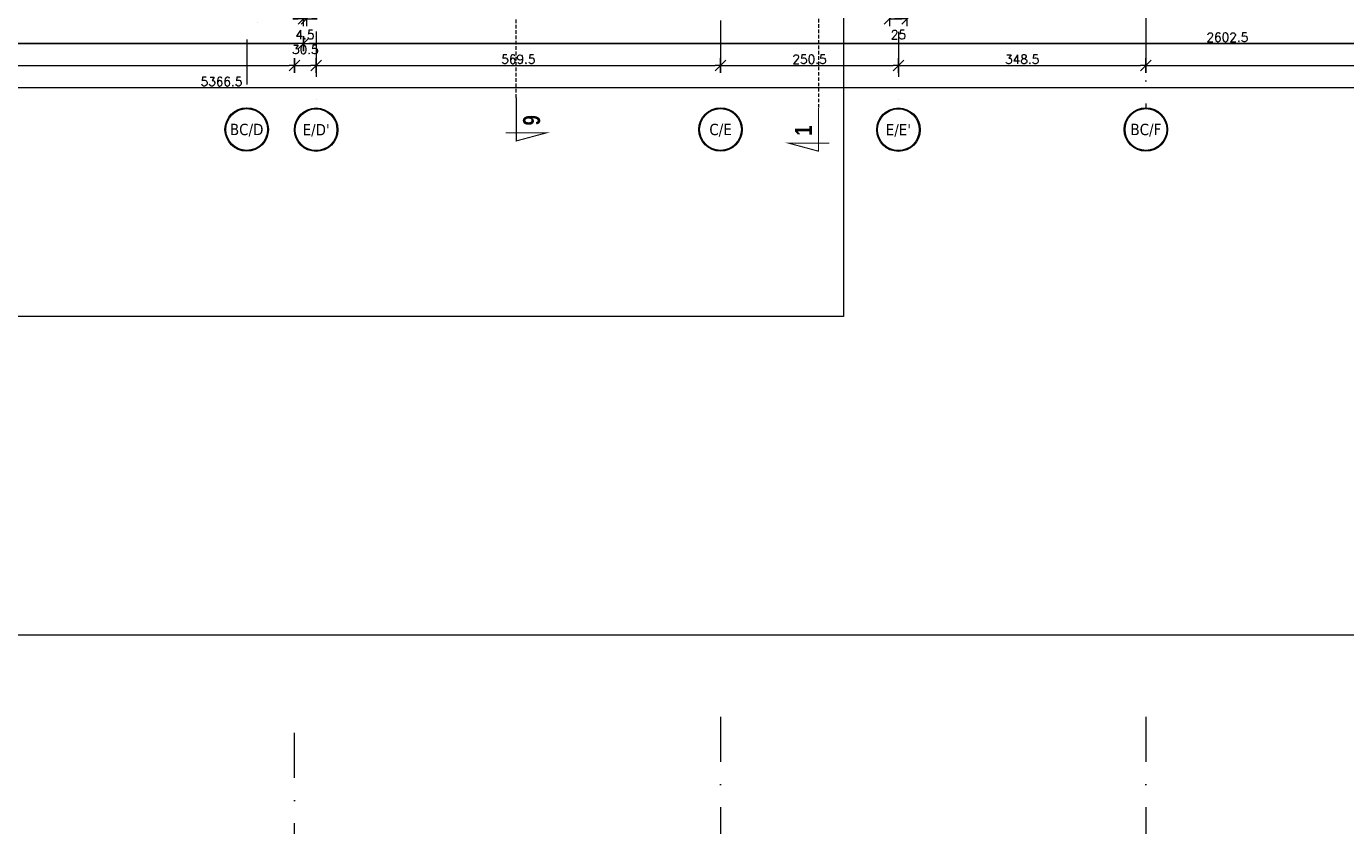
# Model space of a CAD drawing. Header units: millimetres. Extents: x 23192 to 177760, y -399809 to -79279.
# Tile 197 of 256: x 60435 to 62292, y -200810 to -199685. Entities that reach past the tile are written whole.
import ezdxf
from ezdxf.enums import TextEntityAlignment as Align

# ---------------------------------------------------------------- set-up
doc = ezdxf.new("R2010")
doc.units = ezdxf.units.MM
doc.linetypes.add('CARKOVANA', pattern=[7.5, 5, -2.5])
doc.linetypes.add('DASHDOT', pattern=[25.4, 12.7, -6.35, 0, -6.35])
doc.layers.get('0').update_dxf_attribs({"lineweight": 0})
for name, color, linetype, lineweight in [('!! 0_ Opis', 8, 'Continuous', 13), ('!! 0_Osie', 1, 'DASHDOT', 13), ('!! wymiary osi', 250, 'Continuous', 9), ('0-osie-liniA', 14, 'DASHDOT', 5), ('0-osie-tx', 66, 'Continuous', 9)]:
    doc.layers.add(name, color=color, linetype=linetype, lineweight=lineweight)
doc.layers.add('!! 0_ramki', color=66, linetype='Continuous', lineweight=9, plot=False)
doc.layers.add('!! 1_Wyburzenia', color=252, linetype='CARKOVANA', lineweight=13, true_color=0x696969)
doc.styles.add('STYLE7', font='ARIALNB.TTF')
doc.styles.add('TAHOMA', font='tahoma.ttf')
doc.styles.add('TXT', font='simplex.shx')
doc.dimstyles.new('DIM50', dxfattribs={"dimscale": 5, "dimtxt": 2.5, "dimasz": 1.5, "dimexe": 0, "dimexo": 0, "dimgap": 0.5, "dimtad": 1, "dimdec": 4, "dimrnd": 0.5, "dimdsep": 46, "dimtxsty": 'TXT', "dimblk1": 'TICK1', "dimblk2": 'TICK1', "dimsah": 1, "dimcen": 0, "dimse1": 1, "dimse2": 1, "dimclrd": 1, "dimclre": 7, "dimclrt": 9, "dimadec": 0, "dimazin": 0, "dimtfac": 1, "dimtdec": 4, "dimtmove": 2, "dimatfit": 3, "dimldrblk": 'TICK1', "dimfxl": 1, "dimtolj": 1, "dimarcsym": 0})

# ---------------------------------------------------------------- blocks, each defined once
blk = doc.blocks.new('*U80')
h = blk.add_hatch(color=256)
edge = h.paths.add_edge_path()
edge.add_arc((0, 0), 30.6, 0, 360)
edge = h.paths.add_edge_path(flags=17)
edge.add_arc((0, 0), 29.4, 0, 360)
for radius in [30.6, 29.4]:
    blk.add_circle((0, 0), radius)
at = {"style": 'TAHOMA', "flags": 8}
blk.add_attdef('ANSICHTSNUMMER', text='', height=16, dxfattribs=at).set_placement((0, 0), align=Align.MIDDLE_CENTER)
blk = doc.blocks.new('TICK1')
at = {"color": 2}
blk.add_line((-1, -1), (1, 1), dxfattribs=at)
at = {"color": 0}
for p, q in [((0, 0), (-1, 0)), ((0, -1.4), (0, 1.4))]:
    blk.add_line(p, q, dxfattribs=at)
blk = doc.blocks.new('*D3746')
at = {"layer": '!! wymiary osi', "color": 1, "lineweight": -2, "transparency": 16777216}
blk.add_line((54565.2, -199832.8), (49213.7, -199832.8), dxfattribs=at)
at = {"layer": 'DEFPOINTS', "color": 0, "transparency": 16777216}
for p in [(49206.2, -199832.8), (49206.2, -199860.8), (54572.7, -199862.4)]:
    blk.add_point(p, dxfattribs=at)
at = {"layer": '!! wymiary osi', "color": 1, "lineweight": -2, "transparency": 16777216, "xscale": 7.5, "yscale": 7.5, "zscale": 7.5, "rotation": 180}
blk.add_blockref('TICK1', (49206.2, -199832.8), dxfattribs=at)
at = {"layer": '!! wymiary osi', "color": 1, "lineweight": -2, "transparency": 16777216, "xscale": 7.5, "yscale": 7.5, "zscale": 7.5}
blk.add_blockref('TICK1', (54572.7, -199832.8), dxfattribs=at)
at = {"layer": '!! wymiary osi', "color": 9, "transparency": 16777216, "insert": (51889.5, -199824), "char_height": 12.5, "attachment_point": 5, "style": 'TXT'}
blk.add_mtext('\\A1;5366.5', dxfattribs=at)
blk = doc.blocks.new('*D3749')
at = {"layer": '!! wymiary osi', "color": 1, "lineweight": -2, "transparency": 16777216}
blk.add_line((49573.7, -199801.4), (51984.7, -199801.4), dxfattribs=at)
at = {"layer": 'DEFPOINTS', "color": 0, "transparency": 16777216}
for p in [(49566.2, -199801.4), (51992.2, -199801.4), (51992.2, -199801.4)]:
    blk.add_point(p, dxfattribs=at)
at = {"layer": '!! wymiary osi', "color": 1, "lineweight": -2, "transparency": 16777216, "xscale": 7.5, "yscale": 7.5, "zscale": 7.5, "rotation": 180}
blk.add_blockref('TICK1', (49566.2, -199801.4), dxfattribs=at)
at = {"layer": '!! wymiary osi', "color": 1, "lineweight": -2, "transparency": 16777216, "xscale": 7.5, "yscale": 7.5, "zscale": 7.5}
blk.add_blockref('TICK1', (51992.2, -199801.4), dxfattribs=at)
at = {"layer": '!! wymiary osi', "color": 9, "transparency": 16777216, "insert": (50779.2, -199792.6), "char_height": 12.5, "attachment_point": 5, "style": 'TXT'}
blk.add_mtext('\\A1;2426', dxfattribs=at)
blk = doc.blocks.new('*D3758')
at = {"layer": '!! wymiary osi', "color": 1, "lineweight": -2, "transparency": 16777216}
blk.add_line((51999.7, -199801.4), (52015.2, -199801.4), dxfattribs=at)
at = {"layer": 'DEFPOINTS', "color": 0, "transparency": 16777216}
for p in [(51992.2, -199801.4), (52022.7, -199801.4), (52022.7, -199801.4)]:
    blk.add_point(p, dxfattribs=at)
at = {"layer": '!! wymiary osi', "color": 1, "lineweight": -2, "transparency": 16777216, "xscale": 7.5, "yscale": 7.5, "zscale": 7.5, "rotation": 180}
blk.add_blockref('TICK1', (51992.2, -199801.4), dxfattribs=at)
at = {"layer": '!! wymiary osi', "color": 1, "lineweight": -2, "transparency": 16777216, "xscale": 7.5, "yscale": 7.5, "zscale": 7.5}
blk.add_blockref('TICK1', (52022.7, -199801.4), dxfattribs=at)
at = {"layer": '!! wymiary osi', "color": 9, "transparency": 16777216, "insert": (52007.5, -199778.9), "char_height": 12.5, "attachment_point": 5, "style": 'TXT'}
blk.add_mtext('\\A1;30.5', dxfattribs=at)
blk = doc.blocks.new('*D3759')
at = {"layer": '!! wymiary osi', "color": 1, "lineweight": -2, "transparency": 16777216}
blk.add_line((52030.2, -199801.4), (52584.7, -199801.4), dxfattribs=at)
at = {"layer": 'DEFPOINTS', "color": 0, "transparency": 16777216}
for p in [(52022.7, -199801.4), (52592.2, -199801.4), (52592.2, -199801.4)]:
    blk.add_point(p, dxfattribs=at)
at = {"layer": '!! wymiary osi', "color": 1, "lineweight": -2, "transparency": 16777216, "xscale": 7.5, "yscale": 7.5, "zscale": 7.5, "rotation": 180}
blk.add_blockref('TICK1', (52022.7, -199801.4), dxfattribs=at)
at = {"layer": '!! wymiary osi', "color": 1, "lineweight": -2, "transparency": 16777216, "xscale": 7.5, "yscale": 7.5, "zscale": 7.5}
blk.add_blockref('TICK1', (52592.2, -199801.4), dxfattribs=at)
at = {"layer": '!! wymiary osi', "color": 9, "transparency": 16777216, "insert": (52307.5, -199792.6), "char_height": 12.5, "attachment_point": 5, "style": 'TXT'}
blk.add_mtext('\\A1;569.5', dxfattribs=at)
blk = doc.blocks.new('*D3760')
at = {"layer": '!! wymiary osi', "color": 1, "lineweight": -2, "transparency": 16777216}
blk.add_line((52599.7, -199801.4), (52835.2, -199801.4), dxfattribs=at)
at = {"layer": 'DEFPOINTS', "color": 0, "transparency": 16777216}
for p in [(52592.2, -199801.4), (52842.7, -199801.4), (52842.7, -199801.4)]:
    blk.add_point(p, dxfattribs=at)
at = {"layer": '!! wymiary osi', "color": 1, "lineweight": -2, "transparency": 16777216, "xscale": 7.5, "yscale": 7.5, "zscale": 7.5, "rotation": 180}
blk.add_blockref('TICK1', (52592.2, -199801.4), dxfattribs=at)
at = {"layer": '!! wymiary osi', "color": 1, "lineweight": -2, "transparency": 16777216, "xscale": 7.5, "yscale": 7.5, "zscale": 7.5}
blk.add_blockref('TICK1', (52842.7, -199801.4), dxfattribs=at)
at = {"layer": '!! wymiary osi', "color": 9, "transparency": 16777216, "insert": (52717.5, -199792.6), "char_height": 12.5, "attachment_point": 5, "style": 'TXT'}
blk.add_mtext('\\A1;250.5', dxfattribs=at)
blk = doc.blocks.new('*D3761')
at = {"layer": '!! wymiary osi', "color": 1, "lineweight": -2, "transparency": 16777216}
blk.add_line((52850.2, -199801.4), (53183.7, -199801.4), dxfattribs=at)
at = {"layer": 'DEFPOINTS', "color": 0, "transparency": 16777216}
for p in [(52842.7, -199801.4), (53191.2, -199801.4), (53191.2, -199801.4)]:
    blk.add_point(p, dxfattribs=at)
at = {"layer": '!! wymiary osi', "color": 1, "lineweight": -2, "transparency": 16777216, "xscale": 7.5, "yscale": 7.5, "zscale": 7.5, "rotation": 180}
blk.add_blockref('TICK1', (52842.7, -199801.4), dxfattribs=at)
at = {"layer": '!! wymiary osi', "color": 1, "lineweight": -2, "transparency": 16777216, "xscale": 7.5, "yscale": 7.5, "zscale": 7.5}
blk.add_blockref('TICK1', (53191.2, -199801.4), dxfattribs=at)
at = {"layer": '!! wymiary osi', "color": 9, "transparency": 16777216, "insert": (53017, -199792.6), "char_height": 12.5, "attachment_point": 5, "style": 'TXT'}
blk.add_mtext('\\A1;348.5', dxfattribs=at)
blk = doc.blocks.new('*D3762')
at = {"layer": '!! wymiary osi', "color": 1, "lineweight": -2, "transparency": 16777216}
blk.add_line((53198.7, -199801.4), (54565.2, -199801.4), dxfattribs=at)
at = {"layer": 'DEFPOINTS', "color": 0, "transparency": 16777216}
for p in [(53191.2, -199801.4), (54572.7, -199801.4), (54572.7, -199801.4)]:
    blk.add_point(p, dxfattribs=at)
at = {"layer": '!! wymiary osi', "color": 1, "lineweight": -2, "transparency": 16777216, "xscale": 7.5, "yscale": 7.5, "zscale": 7.5, "rotation": 180}
blk.add_blockref('TICK1', (53191.2, -199801.4), dxfattribs=at)
at = {"layer": '!! wymiary osi', "color": 1, "lineweight": -2, "transparency": 16777216, "xscale": 7.5, "yscale": 7.5, "zscale": 7.5}
blk.add_blockref('TICK1', (54572.7, -199801.4), dxfattribs=at)
at = {"layer": '!! wymiary osi', "color": 9, "transparency": 16777216, "insert": (53882, -199792.6), "char_height": 12.5, "attachment_point": 5, "style": 'TXT'}
blk.add_mtext('\\A1;1381.5', dxfattribs=at)
blk = doc.blocks.new('BLOK OSIE ABC PD')
at = {"layer": '0-osie-liniA', "ltscale": 5}
for points in [[(60812.06735, -202649.32309), (60812.06735, -200656.87852)], [(61412.06735, -200656.87852), (61412.06735, -202649.32309)], [(62011.06735, -200656.87852), (62011.06735, -202649.32309)]]:
    blk.add_lwpolyline(points, dxfattribs=at)
blk = doc.blocks.new('*D2903')
at = {"layer": '!! wymiary osi', "color": 1, "lineweight": -2, "transparency": 16777216}
blk.add_line((57978.1, -199709), (60817.1, -199709), dxfattribs=at)
at = {"layer": 'DEFPOINTS', "color": 0, "transparency": 16777216}
for p in [(57970.6, -199377.1), (60824.6, -199377.1), (60824.6, -199709)]:
    blk.add_point(p, dxfattribs=at)
at = {"layer": '!! wymiary osi', "color": 1, "lineweight": -2, "transparency": 16777216, "xscale": 7.5, "yscale": 7.5, "zscale": 7.5, "rotation": 180}
blk.add_blockref('TICK1', (57970.6, -199709), dxfattribs=at)
at = {"layer": '!! wymiary osi', "color": 1, "lineweight": -2, "transparency": 16777216, "xscale": 7.5, "yscale": 7.5, "zscale": 7.5}
blk.add_blockref('TICK1', (60824.6, -199709), dxfattribs=at)
at = {"layer": '!! wymiary osi', "color": 9, "transparency": 16777216, "insert": (59397.6, -199700.2), "char_height": 12.5, "attachment_point": 5, "style": 'TXT'}
blk.add_mtext('\\A1;2854', dxfattribs=at)
blk = doc.blocks.new('*D3027')
at = {"layer": '!! wymiary osi', "color": 1, "lineweight": -2, "transparency": 16777216}
blk.add_line((60832.1, -199709), (63419.6, -199709), dxfattribs=at)
at = {"layer": 'DEFPOINTS', "color": 0, "transparency": 16777216}
for p in [(60824.6, -199509.1), (63427.1, -199520.1), (63427.1, -199709)]:
    blk.add_point(p, dxfattribs=at)
at = {"layer": '!! wymiary osi', "color": 1, "lineweight": -2, "transparency": 16777216, "xscale": 7.5, "yscale": 7.5, "zscale": 7.5, "rotation": 180}
blk.add_blockref('TICK1', (60824.6, -199709), dxfattribs=at)
at = {"layer": '!! wymiary osi', "color": 1, "lineweight": -2, "transparency": 16777216, "xscale": 7.5, "yscale": 7.5, "zscale": 7.5}
blk.add_blockref('TICK1', (63427.1, -199709), dxfattribs=at)
at = {"layer": '!! wymiary osi', "color": 9, "transparency": 16777216, "insert": (62125.8, -199700.2), "char_height": 12.5, "attachment_point": 5, "style": 'TXT'}
blk.add_mtext('\\A1;2602.5', dxfattribs=at)
blk = doc.blocks.new('*D3028')
at = {"layer": '!! wymiary osi', "color": 1, "lineweight": -2, "transparency": 16777216}
for p, q in [((60817.1, -199674), (60809.6, -199674)), ((60824.6, -199674), (60829.1, -199674)), ((60836.6, -199674), (60844.1, -199674))]:
    blk.add_line(p, q, dxfattribs=at)
at = {"layer": 'DEFPOINTS', "color": 0, "transparency": 16777216}
for p in [(60824.6, -199509.1), (60829.1, -199509.1), (60829.1, -199674)]:
    blk.add_point(p, dxfattribs=at)
at = {"layer": '!! wymiary osi', "color": 1, "lineweight": -2, "transparency": 16777216, "xscale": 7.5, "yscale": 7.5, "zscale": 7.5}
blk.add_blockref('TICK1', (60824.6, -199674), dxfattribs=at)
at = {"layer": '!! wymiary osi', "color": 1, "lineweight": -2, "transparency": 16777216, "xscale": 7.5, "yscale": 7.5, "zscale": 7.5, "rotation": 180}
blk.add_blockref('TICK1', (60829.1, -199674), dxfattribs=at)
at = {"layer": '!! wymiary osi', "color": 9, "transparency": 16777216, "insert": (60826.8, -199696.5), "char_height": 12.5, "attachment_point": 5, "style": 'TXT'}
blk.add_mtext('\\A1;4.5', dxfattribs=at)
blk = doc.blocks.new('*D3031')
at = {"layer": '!! wymiary osi', "color": 1, "lineweight": -2, "transparency": 16777216}
blk.add_line((61657.6, -199674), (61667.6, -199674), dxfattribs=at)
at = {"layer": 'DEFPOINTS', "color": 0, "transparency": 16777216}
for p in [(61650.1, -199473.1), (61675.1, -199473.3), (61675.1, -199674)]:
    blk.add_point(p, dxfattribs=at)
at = {"layer": '!! wymiary osi', "color": 1, "lineweight": -2, "transparency": 16777216, "xscale": 7.5, "yscale": 7.5, "zscale": 7.5, "rotation": 180}
blk.add_blockref('TICK1', (61650.1, -199674), dxfattribs=at)
at = {"layer": '!! wymiary osi', "color": 1, "lineweight": -2, "transparency": 16777216, "xscale": 7.5, "yscale": 7.5, "zscale": 7.5}
blk.add_blockref('TICK1', (61675.1, -199674), dxfattribs=at)
at = {"layer": '!! wymiary osi', "color": 9, "transparency": 16777216, "insert": (61662.6, -199696.5), "char_height": 12.5, "attachment_point": 5, "style": 'TXT'}
blk.add_mtext('\\A1;25', dxfattribs=at)
blk = doc.blocks.new('oznaczenie przekroi')
at = {"layer": '!! 0_ Opis', "color": 2, "const_width": 1.44}
for points in [[(88364.2, -199785.2), (88364.2, -199846.1), (88406.3, -199834.8), (88349, -199834.8)], [(88364.2, -199785.2), (88364.2, -199846.1), (88406.3, -199834.8), (88349, -199834.8)], [(88789.9, -199799.7), (88789.9, -199860.6), (88747.9, -199849.3), (88805.1, -199849.3)]]:
    blk.add_lwpolyline(points, dxfattribs=at)
at = {"layer": '!! 1_Wyburzenia'}
for points in [[(88789.9, -193651.7), (88789.9, -199799.7)], [(88364.2, -199785.2), (88364.2, -197902.7)]]:
    blk.add_lwpolyline(points, dxfattribs=at)
at = {"layer": '!! 0_ Opis', "color": 9, "style": 'STYLE7', "text_generation_flag": 6, "width": 0.95}
for s, rotation, p in [('6', 90, (88373.6, -199809.8)), ('1', 270, (88780.5, -199838.7))]:
    blk.add_text(s, height=24, rotation=rotation, dxfattribs=at).set_placement(p)
blk = doc.blocks.new('BLOK OSI')
at = {"layer": '0-osie-liniA', "ltscale": 5}
for points in [[(53191.21142, -193626.89479), (53191.21142, -199860.81919)], [(52592.21142, -193637.0088), (52592.21142, -199860.81919)], [(52022.71142, -198101.31839), (52022.71142, -199860.81919)], [(52842.71142, -198101.5883), (52842.71142, -199860.81919)], [(51992.21142, -199661.23318), (51924.94842, -199764.84255), (51924.94842, -199860.81919)]]:
    blk.add_lwpolyline(points, dxfattribs=at)
at = {"layer": '0-osie-tx'}
ref = blk.add_blockref('*U80', (51924.94842, -199891.41919), dxfattribs=dict(at, rotation=180))
ref.add_attrib('ANSICHTSNUMMER', 'BC/D', dxfattribs={"layer": '0', "height": 16, "style": 'TAHOMA', "flags": 8}).set_placement((51924.94842, -199891.41919), align=Align.MIDDLE_CENTER)
ref = blk.add_blockref('*U80', (52022.71142, -199891.75271), dxfattribs=dict(at, rotation=180))
ref.add_attrib('ANSICHTSNUMMER', "E/D'", dxfattribs={"layer": '0', "height": 16, "style": 'TAHOMA', "flags": 8}).set_placement((52022.71142, -199891.75271), align=Align.MIDDLE_CENTER)
ref = blk.add_blockref('*U80', (52592.21142, -199891.41919), dxfattribs=dict(at, rotation=180))
ref.add_attrib('ANSICHTSNUMMER', 'C/E', dxfattribs={"layer": '0', "height": 16, "style": 'TAHOMA', "flags": 8}).set_placement((52592.21142, -199891.41919), align=Align.MIDDLE_CENTER)
ref = blk.add_blockref('*U80', (52842.71142, -199891.75271), dxfattribs=dict(at, rotation=180))
ref.add_attrib('ANSICHTSNUMMER', "E/E'", dxfattribs={"layer": '0', "height": 16, "style": 'TAHOMA', "flags": 8}).set_placement((52842.71142, -199891.75271), align=Align.MIDDLE_CENTER)
ref = blk.add_blockref('*U80', (53191.21142, -199891.41919), dxfattribs=dict(at, rotation=180))
ref.add_attrib('ANSICHTSNUMMER', 'BC/F', dxfattribs={"layer": '0', "height": 16, "style": 'TAHOMA', "flags": 8}).set_placement((53191.21142, -199891.41919), align=Align.MIDDLE_CENTER)
at = {"layer": '!! wymiary osi'}
for base, p1, p2, picture, middle in [((52022.71142, -199801.35945), (51992.21142, -199801.35945), (52022.71142, -199801.35945), '*D3758', (52007.46142, -199778.85945)), ((51992.21142, -199801.35945), (49566.21142, -199801.35945), (51992.21142, -199801.35945), '*D3749', (50779.21142, -199792.60945)), ((52592.21142, -199801.35945), (52022.71142, -199801.35945), (52592.21142, -199801.35945), '*D3759', (52307.46142, -199792.60945)), ((52842.71142, -199801.35945), (52592.21142, -199801.35945), (52842.71142, -199801.35945), '*D3760', (52717.46142, -199792.60945)), ((53191.21142, -199801.35945), (52842.71142, -199801.35945), (53191.21142, -199801.35945), '*D3761', (53016.96142, -199792.60945)), ((54572.71142, -199801.35945), (53191.21142, -199801.35945), (54572.71142, -199801.35945), '*D3762', (53881.96142, -199792.60945)), ((49206.21142, -199832.75821), (54572.71142, -199862.35271), (49206.21142, -199860.81919), '*D3746', (51889.46142, -199824.00821))]:
    dim = blk.add_linear_dim(base=base, p1=p1, p2=p2, dimstyle='DIM50', dxfattribs=at)
    dim.commit()
    dim.dimension.update_dxf_attribs({"geometry": picture, "text_midpoint": middle})

msp = doc.modelspace()

# ---------------------------------------------------------------- linework, layer by layer
at = {"layer": '!! 0_ramki'}
for points in [[(57385.28509, -197123.38038), (61585.28509, -197123.38038), (61585.28509, -200093.38038), (57385.28509, -200093.38038)], [(57458.92604, -200541.22215), (64582.1521, -200541.22215), (64582.1521, -202902.02336), (57458.92604, -202902.02336)]]:
    msp.add_lwpolyline(points, close=True, dxfattribs=at)

# ---------------------------------------------------------------- block references
at = {"layer": '!! 0_Osie'}
for name, p in [('BLOK OSI', (8819.85593, 61.46017)), ('BLOK OSIE ABC PD', (0, 0))]:
    msp.add_blockref(name, p, dxfattribs=at)
at = {"layer": '!! 1_Wyburzenia'}
msp.add_blockref('oznaczenie przekroi', (-27239.68678, 0), dxfattribs=at)

# ---------------------------------------------------------------- dimensions: what is measured, and where the dimension line sits
at = {"layer": '!! wymiary osi'}
for base, p1, p2, picture, middle in [((60824.56735, -199708.96421), (57970.56735, -199377.12813), (60824.56735, -199377.12813), '*D2903', (59397.56735, -199700.21421)), ((61675.06965, -199673.97051), (61650.06965, -199473.14487), (61675.06965, -199473.34644), '*D3031', (61662.56965, -199696.47051)), ((60829.06735, -199673.97051), (60824.56735, -199509.12813), (60829.06735, -199509.12961), '*D3028', (60826.81735, -199696.47051)), ((63427.06363, -199708.96421), (60824.56735, -199509.12813), (63427.06363, -199520.12889), '*D3027', (62125.81549, -199700.21421))]:
    dim = msp.add_linear_dim(base=base, p1=p1, p2=p2, dimstyle='DIM50', dxfattribs=at)
    dim.commit()
    dim.dimension.update_dxf_attribs({"geometry": picture, "text_midpoint": middle})

doc.saveas('drawing.dxf')
